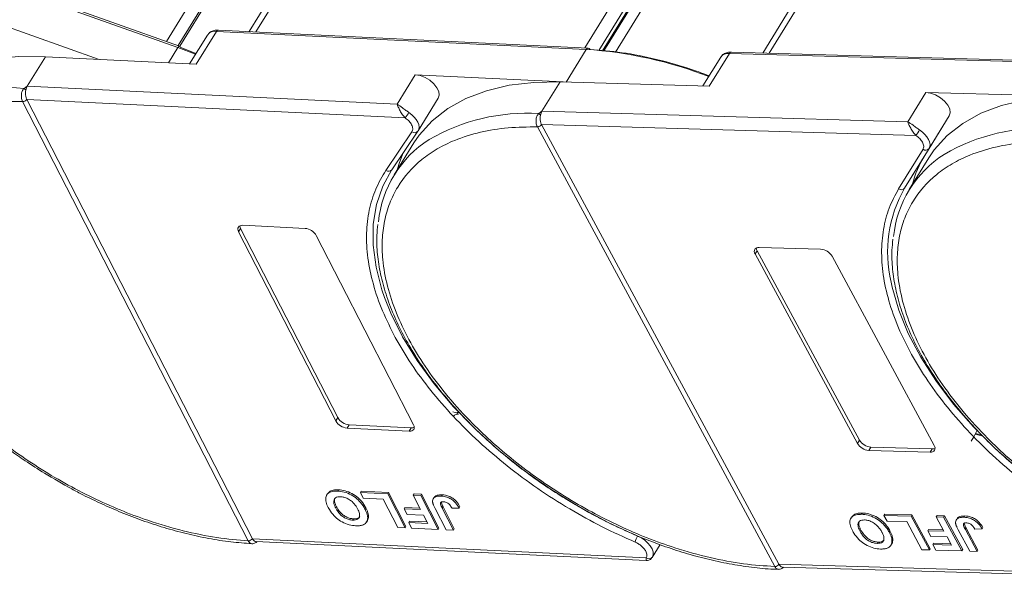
# Model space of a CAD drawing. Header units: millimetres. Extents: x 2854 to 4324, y 357 to 1390.
# Tile 29 of 45: x 3826 to 3900, y 1111 to 1152. Entities that reach past the tile are written whole.
import ezdxf

# ---------------------------------------------------------------- set-up
doc = ezdxf.new("R2010")
doc.units = ezdxf.units.MM

msp = doc.modelspace()

# ---------------------------------------------------------------- linework, layer by layer
at = {"color": 7, "linetype": 'Continuous', "lineweight": 15}
for p, q in [((3843.958, 1151.573), (3873.45, 1199.414)), ((3866.933, 1198.903), (3837.319, 1150.864)), ((3872.734, 1199.078), (3843.464, 1151.597)), ((3838.186, 1150.556), (3867.574, 1198.229)), ((3838.303, 1150.512), (3867.579, 1198.003)), ((3897.895, 1198.223), (3868.403, 1150.381)), ((3869.452, 1150.197), (3898.73, 1197.692)), ((3869.719, 1150.171), (3898.859, 1197.441)), ((3869.827, 1150.16), (3898.869, 1197.271)), ((3910.891, 1197.472), (3881.627, 1150)), ((3882.1, 1149.987), (3911.58, 1197.808)), ((3870.685, 1150.075), (3899.581, 1196.949)), ((3808.075, 1161.094), (3838.171, 1150.414)), ((3838.293, 1150.518), (3808.196, 1161.199)), ((3832.308, 1149.53), (3824.395, 1152.338)), ((3840.357, 1151.34), (3839.039, 1149.201)), ((3839.533, 1149.177), (3841.032, 1151.61)), ((3841.032, 1151.61), (3868.513, 1150.27)), ((3868.659, 1150.369), (3841.178, 1151.708)), ((3838.171, 1150.414), (3837.471, 1149.278)), ((3838.171, 1150.414), (3839.481, 1149.92)), ((3839.507, 1149.961), (3838.326, 1150.432)), ((3868.513, 1150.27), (3867.016, 1147.842)), ((3826.973, 1147.535), (3828.323, 1149.724)), ((3828.323, 1149.724), (3839.533, 1149.177)), ((3878.505, 1149.698), (3877.181, 1147.55)), ((3877.655, 1147.536), (3879.154, 1149.969)), ((3879.154, 1149.969), (3906.341, 1149.187)), ((3906.487, 1149.286), (3879.3, 1150.067)), ((3855.804, 1148.384), (3854.454, 1146.195)), ((3866.788, 1147.849), (3855.804, 1148.384)), ((3826.734, 1147.37), (3826.973, 1147.535)), ((3854.454, 1146.195), (3826.973, 1147.535)), ((3865.215, 1145.666), (3866.565, 1147.855)), ((3866.565, 1147.855), (3877.655, 1147.536)), ((3856.012, 1144.212), (3857.512, 1146.645)), ((3893.752, 1147.074), (3892.402, 1144.884)), ((3904.842, 1146.755), (3893.752, 1147.074)), ((3826.625, 1146.384), (3826.624, 1146.386)), ((3843.396, 1113.723), (3826.625, 1146.384)), ((3826.932, 1146.545), (3855.058, 1145.174)), ((3826.932, 1146.545), (3843.703, 1113.884)), ((3864.977, 1145.499), (3865.215, 1145.666)), ((3892.402, 1144.884), (3865.215, 1145.666)), ((3895.486, 1145.333), (3893.674, 1142.392)), ((3893.987, 1142.9), (3895.486, 1145.333)), ((3864.882, 1144.511), (3864.881, 1144.512)), ((3882.524, 1111.816), (3864.882, 1144.511)), ((3865.187, 1144.676), (3893.012, 1143.876)), ((3865.187, 1144.675), (3882.829, 1111.981)), ((3853.626, 1141.273), (3855.557, 1144.141)), ((3854.066, 1141.321), (3855.997, 1144.188)), ((3855.997, 1144.188), (3856.002, 1144.196)), ((3856.012, 1144.212), (3856.002, 1144.196)), ((3855.696, 1143.31), (3854.241, 1140.95)), ((3891.726, 1139.9), (3893.539, 1142.841)), ((3892.174, 1139.959), (3893.987, 1142.9)), ((3892.174, 1139.959), (3893.674, 1142.392)), ((3893.973, 1142.209), (3892.518, 1139.85)), ((3842.996, 1137.189), (3847.616, 1136.964)), ((3842.827, 1136.958), (3842.677, 1136.714)), ((3849.902, 1122.644), (3842.677, 1136.714)), ((3842.827, 1136.958), (3850.052, 1122.888)), ((3848.452, 1136.433), (3855.676, 1122.363)), ((3881.213, 1135.302), (3881.063, 1135.058)), ((3888.663, 1120.974), (3881.063, 1135.058)), ((3881.213, 1135.302), (3888.812, 1121.217)), ((3881.363, 1135.545), (3885.933, 1135.414)), ((3886.776, 1134.894), (3894.375, 1120.81)), ((3858.948, 1123.225), (3858.6, 1123.31)), ((3858.948, 1123.225), (3858.91, 1123.301)), ((3859.04, 1123.349), (3858.948, 1123.225)), ((3850.052, 1122.888), (3849.902, 1122.644)), ((3850.887, 1122.357), (3850.737, 1122.114)), ((3855.357, 1121.888), (3850.737, 1122.114)), ((3850.887, 1122.357), (3855.507, 1122.132)), ((3855.507, 1122.132), (3855.357, 1121.888)), ((3888.812, 1121.217), (3888.663, 1120.974)), ((3897.918, 1121.544), (3897.415, 1121.656)), ((3897.877, 1121.62), (3897.446, 1121.716)), ((3889.655, 1120.698), (3889.505, 1120.454)), ((3894.076, 1120.323), (3889.505, 1120.454)), ((3889.655, 1120.698), (3894.226, 1120.566)), ((3894.226, 1120.566), (3894.076, 1120.323)), ((3850.103, 1117.522), (3850.043, 1117.424)), ((3851.729, 1117.311), (3851.789, 1117.408)), ((3851.789, 1117.408), (3853.825, 1117.309)), ((3849.285, 1117.23), (3849.225, 1117.133)), ((3851.729, 1117.311), (3851.944, 1116.892)), ((3853.765, 1117.212), (3851.729, 1117.311)), ((3851.944, 1116.892), (3853.425, 1116.82)), ((3853.425, 1116.82), (3854.5, 1114.726)), ((3853.825, 1117.309), (3853.765, 1117.212)), ((3855.055, 1114.699), (3853.765, 1117.212)), ((3853.825, 1117.309), (3855.115, 1114.796)), ((3855.653, 1117.119), (3855.713, 1117.217)), ((3856.208, 1117.092), (3855.653, 1117.119)), ((3855.653, 1117.119), (3856.199, 1116.057)), ((3855.713, 1117.217), (3856.268, 1117.19)), ((3856.268, 1117.19), (3856.208, 1117.092)), ((3857.498, 1114.58), (3856.208, 1117.092)), ((3856.268, 1117.19), (3857.558, 1114.677)), ((3857.197, 1116.947), (3857.137, 1116.85)), ((3857.803, 1117.146), (3857.743, 1117.049)), ((3849.959, 1116.264), (3849.899, 1116.167)), ((3852.07, 1116.084), (3852.13, 1116.181)), ((3854.977, 1116.116), (3855.037, 1116.213)), ((3854.977, 1116.116), (3855.192, 1115.697)), ((3856.199, 1116.057), (3854.977, 1116.116)), ((3855.037, 1116.213), (3856.146, 1116.159)), ((3857.277, 1116.135), (3858.091, 1114.551)), ((3857.811, 1116.15), (3857.871, 1116.247)), ((3858.646, 1114.524), (3857.811, 1116.15)), ((3857.871, 1116.247), (3858.706, 1114.621)), ((3858.526, 1116.163), (3859.065, 1116.168)), ((3859.065, 1116.168), (3859.125, 1116.265)), ((3851.152, 1115.266), (3851.212, 1115.363)), ((3852.184, 1115.126), (3852.244, 1115.224)), ((3852.329, 1115.549), (3852.269, 1115.452)), ((3855.192, 1115.697), (3856.414, 1115.638)), ((3855.322, 1115.094), (3855.382, 1115.192)), ((3855.382, 1115.192), (3856.675, 1115.129)), ((3856.414, 1115.638), (3856.728, 1115.026)), ((3888.242, 1115.501), (3888.182, 1115.404)), ((3889.03, 1115.795), (3888.97, 1115.698)), ((3890.639, 1115.618), (3890.699, 1115.715)), ((3890.639, 1115.618), (3890.866, 1115.199)), ((3892.654, 1115.56), (3890.639, 1115.618)), ((3890.699, 1115.715), (3892.714, 1115.658)), ((3890.866, 1115.199), (3892.331, 1115.157)), ((3892.331, 1115.157), (3893.461, 1113.061)), ((3892.714, 1115.658), (3892.654, 1115.56)), ((3894.011, 1113.045), (3892.654, 1115.56)), ((3892.714, 1115.658), (3894.071, 1113.142)), ((3894.521, 1115.507), (3894.581, 1115.604)), ((3895.071, 1115.491), (3894.521, 1115.507)), ((3894.521, 1115.507), (3895.096, 1114.442)), ((3894.581, 1115.604), (3895.131, 1115.588)), ((3895.131, 1115.588), (3895.071, 1115.491)), ((3896.428, 1112.976), (3895.071, 1115.491)), ((3895.131, 1115.588), (3896.488, 1113.073)), ((3896.062, 1115.373), (3896.002, 1115.275)), ((3896.648, 1115.576), (3896.588, 1115.479)), ((3854.5, 1114.726), (3855.055, 1114.699)), ((3855.055, 1114.699), (3855.115, 1114.796)), ((3855.322, 1115.094), (3855.537, 1114.676)), ((3856.728, 1115.026), (3855.322, 1115.094)), ((3855.537, 1114.676), (3857.498, 1114.58)), ((3857.498, 1114.58), (3857.558, 1114.677)), ((3858.091, 1114.551), (3858.646, 1114.524)), ((3858.706, 1114.621), (3858.646, 1114.524)), ((3888.929, 1114.52), (3888.869, 1114.423)), ((3891.017, 1114.384), (3891.077, 1114.481)), ((3893.887, 1114.477), (3893.947, 1114.574)), ((3893.887, 1114.477), (3894.113, 1114.058)), ((3895.096, 1114.442), (3893.887, 1114.477)), ((3893.947, 1114.574), (3895.041, 1114.543)), ((3896.158, 1114.544), (3897.014, 1112.959)), ((3896.685, 1114.571), (3896.745, 1114.668)), ((3897.563, 1112.943), (3896.685, 1114.571)), ((3896.745, 1114.668), (3897.623, 1113.04)), ((3897.391, 1114.599), (3897.923, 1114.615)), ((3897.923, 1114.615), (3897.983, 1114.712)), ((3843.396, 1113.722), (3843.396, 1113.723)), ((3843.703, 1113.884), (3843.703, 1113.883)), ((3872.975, 1112.456), (3843.703, 1113.883)), ((3891.294, 1113.846), (3891.234, 1113.748)), ((3894.113, 1114.058), (3895.322, 1114.023)), ((3895.322, 1114.023), (3895.652, 1113.411)), ((3843.969, 1113.67), (3872.971, 1112.256)), ((3873.412, 1112.497), (3873.995, 1113.443)), ((3890.137, 1113.537), (3890.197, 1113.635)), ((3891.155, 1113.408), (3891.215, 1113.505)), ((3893.461, 1113.061), (3894.011, 1113.045)), ((3894.011, 1113.045), (3894.071, 1113.142)), ((3894.261, 1113.451), (3894.321, 1113.548)), ((3894.261, 1113.451), (3894.487, 1113.031)), ((3895.652, 1113.411), (3894.261, 1113.451)), ((3894.321, 1113.548), (3895.598, 1113.511)), ((3894.487, 1113.031), (3896.428, 1112.976)), ((3896.428, 1112.976), (3896.488, 1113.073)), ((3897.014, 1112.959), (3897.563, 1112.943)), ((3897.623, 1113.04), (3897.563, 1112.943)), ((3882.525, 1111.815), (3882.524, 1111.816)), ((3882.829, 1111.981), (3882.829, 1111.98)), ((3911.788, 1111.147), (3882.829, 1111.98)), ((3883.109, 1111.767), (3911.797, 1110.942))]:
    msp.add_line(p, q, dxfattribs=at)
at = {"color": 7, "linetype": 'Continuous', "lineweight": 15, "flags": 128}
for points in [[(3838.171, 1150.414), (3838.201, 1150.457), (3838.229, 1150.489), (3838.255, 1150.511), (3838.279, 1150.52), (3838.293, 1150.518)], [(3838.293, 1150.518), (3838.298, 1150.516), (3838.313, 1150.499), (3838.322, 1150.471), (3838.326, 1150.432)], [(3824.933, 1149.613), (3826.348, 1149.73), (3828.323, 1149.724)], [(3857.512, 1146.645), (3857.582, 1146.856), (3857.553, 1147.128), (3857.419, 1147.422), (3857.19, 1147.712), (3856.885, 1147.973), (3856.533, 1148.184), (3856.161, 1148.325), (3855.804, 1148.384)], [(3855.696, 1143.31), (3856.094, 1143.895), (3857.052, 1144.96), (3858.214, 1145.873), (3859.567, 1146.622), (3861.096, 1147.2), (3862.784, 1147.601), (3864.614, 1147.82), (3866.565, 1147.855)], [(3895.486, 1145.333), (3895.558, 1145.564), (3895.521, 1145.839), (3895.379, 1146.134), (3895.143, 1146.422), (3894.834, 1146.68), (3894.478, 1146.886), (3894.107, 1147.021), (3893.752, 1147.074)], [(3893.973, 1142.209), (3894.371, 1142.795), (3895.329, 1143.86), (3896.491, 1144.772), (3897.843, 1145.522), (3899.373, 1146.1), (3901.061, 1146.501), (3902.891, 1146.72), (3904.842, 1146.755)], [(3855.337, 1145.575), (3855.545, 1145.415), (3855.728, 1145.239), (3855.877, 1145.053), (3855.989, 1144.862), (3856.059, 1144.675), (3856.085, 1144.497), (3856.066, 1144.336), (3856.012, 1144.212)], [(3893.285, 1144.281), (3893.496, 1144.124), (3893.681, 1143.95), (3893.835, 1143.764), (3893.952, 1143.574), (3894.028, 1143.386), (3894.059, 1143.207), (3894.045, 1143.043), (3893.987, 1142.9)], [(3854.913, 1142.579), (3854.633, 1141.869), (3854.464, 1141.311)], [(3853.525, 1131.809), (3853.331, 1132.379), (3852.891, 1134.072), (3852.676, 1135.706), (3852.688, 1137.265), (3852.926, 1138.732), (3853.389, 1140.091), (3854.071, 1141.329)], [(3842.677, 1136.714), (3842.638, 1136.812), (3842.622, 1136.905), (3842.631, 1136.989), (3842.664, 1137.061), (3842.719, 1137.12), (3842.795, 1137.161), (3842.889, 1137.185), (3842.996, 1137.189)], [(3911.106, 1112.776), (3908.91, 1113.754), (3906.751, 1114.877), (3904.652, 1116.132), (3902.636, 1117.508), (3900.723, 1118.988), (3898.933, 1120.558), (3897.286, 1122.202), (3895.8, 1123.9), (3894.489, 1125.637), (3893.367, 1127.393), (3892.447, 1129.15), (3891.738, 1130.889), (3891.248, 1132.592), (3891.168, 1132.973)], [(3872.329, 1114.085), (3870.139, 1115.097), (3867.992, 1116.251), (3865.91, 1117.535), (3863.915, 1118.935), (3862.028, 1120.437), (3860.27, 1122.026), (3858.658, 1123.683), (3857.21, 1125.392), (3855.94, 1127.135), (3854.864, 1128.892), (3853.991, 1130.647), (3853.525, 1131.809)], [(3855.676, 1122.363), (3855.716, 1122.265), (3855.731, 1122.173), (3855.722, 1122.088), (3855.69, 1122.016), (3855.634, 1121.957), (3855.558, 1121.916), (3855.465, 1121.893), (3855.357, 1121.888)], [(3897.564, 1121.961), (3897.317, 1121.472), (3897.119, 1121.131)], [(3872.329, 1114.085), (3872.607, 1113.945), (3872.865, 1113.768), (3873.091, 1113.565), (3873.274, 1113.346), (3873.404, 1113.12), (3873.474, 1112.9), (3873.482, 1112.697), (3873.426, 1112.521)]]:
    msp.add_lwpolyline(points, dxfattribs=at)
at = {"color": 7, "linetype": 'Continuous', "lineweight": 15}
for centre, radius, start, end in [((3840.919, 1150.915), 0.704, 80.70385, 142.90819), ((3841.184, 1151.543), 0.165, 91.80801, 156.09419), ((3868.664, 1150.203), 0.165, 91.80801, 156.09419), ((3866.5, 1119.681), 30.655, 68.74467, 86.23536), ((3868.634, 1150.201), 0.17, 21.30884, 81.37555), ((3879.058, 1149.288), 0.688, 81.96358, 143.42725), ((3879.312, 1149.892), 0.176, 94.04353, 153.96822), ((3825.416, 1133.123), 14.308, 84.71653, 120.7835), ((3826.331, 1146.835), 0.67, 37.58398, 53.08544), ((3826.627, 1146.756), 0.37, 269.575, 325.4013), ((3826.628, 1146.753), 0.369, 269.59703, 325.57021), ((3851.675, 1147.832), 4.302, 321.85544, 328.35831), ((3864.115, 1131.034), 14.491, 86.59204, 120.13559), ((3864.582, 1144.962), 0.667, 38.2755, 53.68319), ((3864.875, 1144.89), 0.378, 270.93814, 325.57), ((3864.876, 1144.887), 0.377, 270.96032, 325.74097), ((3902.392, 1129.934), 14.491, 86.59204, 120.13559), ((3855.752, 1144.394), 0.32, 232.34236, 320.03913), ((3888.094, 1147.48), 6.098, 323.77082, 328.35685), ((3861.238, 1136.637), 8.207, 122.40058, 174.33401), ((3899.515, 1135.536), 8.207, 122.40058, 174.33401), ((3900.654, 1138.114), 8.187, 148.49752, 165.16287), ((3893.732, 1143.099), 0.323, 233.16695, 321.99372), ((3853.821, 1141.527), 0.32, 232.34236, 320.03913), ((3900.496, 1135.194), 9.59, 150.2055, 193.3954), ((3891.92, 1140.158), 0.323, 233.16695, 321.99372), ((3843.206, 1137.17), 0.435, 182.41352, 209.21752), ((3847.522, 1135.892), 1.075, 30.17434, 84.9837), ((3881.305, 1135.245), 0.306, 79.14736, 217.56468), ((3881.597, 1135.528), 0.446, 182.64256, 210.45521), ((3885.853, 1134.341), 1.076, 30.95613, 85.74517), ((3850.831, 1123.185), 1.075, 210.17434, 264.9837), ((3850.981, 1123.428), 1.075, 210.17434, 264.9837), ((3855.547, 1122.588), 0.458, 265.04497, 293.81188), ((3889.735, 1121.77), 1.076, 210.95613, 265.74517), ((3889.585, 1121.527), 1.076, 210.95613, 265.74517), ((3894.133, 1120.623), 0.306, 259.14736, 37.56468), ((3894.255, 1121.011), 0.446, 266.24921, 294.05501), ((3843.398, 1114.092), 0.369, 269.59703, 325.57021), ((3843.399, 1114.09), 0.368, 269.61686, 325.73849), ((3873.488, 1113.374), 1.36, 148.44742, 169.18055), ((3873.167, 1112.725), 0.33, 234.51592, 321.94657), ((3882.517, 1112.193), 0.377, 270.96032, 325.74097), ((3882.518, 1112.19), 0.376, 270.98033, 325.91135)]:
    msp.add_arc(centre, radius, start, end, dxfattribs=at)
for points, knots in [([(3841.181, 1151.701), (3841.145, 1151.704), (3841.006, 1151.719), (3840.777, 1151.671), (3840.518, 1151.554), (3840.414, 1151.404), (3840.368, 1151.337)], [0, 0, 0, 0, 0.10563, 0.412439, 0.737037, 1, 1, 1, 1]), ([(3877.643, 1148.298), (3877.23, 1148.456), (3875.918, 1148.955), (3873.74, 1149.557), (3871.177, 1150.077), (3869.579, 1150.201), (3868.792, 1150.262)], [0, 0, 0, 0, 0.136045, 0.432297, 0.720483, 1, 1, 1, 1]), ([(3879.302, 1150.061), (3879.275, 1150.064), (3879.145, 1150.077), (3878.926, 1150.028), (3878.665, 1149.911), (3878.56, 1149.759), (3878.513, 1149.69)], [0, 0, 0, 0, 0.07976, 0.393066, 0.724539, 1, 1, 1, 1]), ([(3826.624, 1146.386), (3826.603, 1146.435), (3826.564, 1146.524), (3826.532, 1146.697), (3826.527, 1146.866), (3826.55, 1147.029), (3826.592, 1147.164), (3826.652, 1147.281), (3826.708, 1147.342), (3826.734, 1147.37)], [0, 0, 0, 0, 0.171846, 0.312445, 0.499101, 0.629839, 0.757504, 0.889024, 1, 1, 1, 1]), ([(3826.862, 1147.243), (3826.85, 1147.166), (3826.827, 1147.011), (3826.848, 1146.776), (3826.893, 1146.625), (3826.926, 1146.556), (3826.932, 1146.545)], [0, 0, 0, 0, 0.313343, 0.6267, 0.940056, 1, 1, 1, 1]), ([(3843.396, 1113.723), (3842.622, 1113.791), (3841.051, 1113.927), (3838.537, 1114.448), (3836.122, 1115.157), (3833.865, 1116.004), (3831.801, 1116.927), (3829.756, 1117.992), (3827.091, 1119.587), (3824.587, 1121.407), (3822.334, 1123.379), (3820.646, 1125.054), (3819.025, 1126.924), (3817.565, 1128.954), (3816.399, 1130.961), (3815.511, 1132.954), (3814.908, 1134.942), (3814.643, 1136.747), (3814.652, 1138.339), (3814.87, 1139.722), (3815.298, 1141.015), (3816.152, 1142.595), (3817.406, 1143.918), (3819.008, 1144.939), (3820.488, 1145.605), (3822.281, 1146.108), (3824.375, 1146.404), (3825.882, 1146.391), (3826.625, 1146.384)], [0, 0, 0, 0, 0.038862, 0.078912, 0.120068, 0.152227, 0.184382, 0.217215, 0.250043, 0.315618, 0.347778, 0.379932, 0.421093, 0.461142, 0.5, 0.538863, 0.578912, 0.620068, 0.652227, 0.684382, 0.717215, 0.750043, 0.815618, 0.847778, 0.879932, 0.921093, 0.96114, 1, 1, 1, 1]), ([(3826.932, 1146.545), (3826.932, 1146.545), (3826.932, 1146.545), (3826.932, 1146.545), (3826.932, 1146.545), (3826.932, 1146.545)], [0, 0, 0, 0, 0.3846646, 0.6923323, 1, 1, 1, 1]), ([(3854.454, 1146.195), (3854.583, 1146.115), (3854.783, 1145.992), (3855.093, 1145.75), (3855.261, 1145.629), (3855.337, 1145.575)], [0, 0, 0, 0, 0.498413, 0.772928, 1, 1, 1, 1]), ([(3855.058, 1145.174), (3854.989, 1145.253), (3854.842, 1145.419), (3854.672, 1145.712), (3854.538, 1145.988), (3854.482, 1146.126), (3854.454, 1146.195)], [0, 0, 0, 0, 0.2343588, 0.4982155, 0.7484812, 1, 1, 1, 1]), ([(3864.881, 1144.512), (3864.859, 1144.561), (3864.818, 1144.651), (3864.783, 1144.824), (3864.775, 1144.993), (3864.796, 1145.156), (3864.837, 1145.291), (3864.895, 1145.409), (3864.951, 1145.471), (3864.977, 1145.499)], [0, 0, 0, 0, 0.171846, 0.312445, 0.499101, 0.629839, 0.757504, 0.889024, 1, 1, 1, 1]), ([(3865.105, 1145.375), (3865.094, 1145.297), (3865.072, 1145.143), (3865.098, 1144.907), (3865.146, 1144.756), (3865.181, 1144.687), (3865.187, 1144.676)], [0, 0, 0, 0, 0.313343, 0.6267, 0.940056, 1, 1, 1, 1]), ([(3882.524, 1111.816), (3881.757, 1111.868), (3880.201, 1111.973), (3877.701, 1112.448), (3875.293, 1113.115), (3873.035, 1113.925), (3870.966, 1114.816), (3868.911, 1115.85), (3866.226, 1117.409), (3863.693, 1119.197), (3861.403, 1121.145), (3859.681, 1122.805), (3858.018, 1124.664), (3856.508, 1126.687), (3855.29, 1128.693), (3854.348, 1130.691), (3853.687, 1132.69), (3853.365, 1134.51), (3853.322, 1136.121), (3853.492, 1137.525), (3853.872, 1138.842), (3854.663, 1140.459), (3855.858, 1141.823), (3857.407, 1142.89), (3858.847, 1143.594), (3860.601, 1144.141), (3862.659, 1144.484), (3864.149, 1144.502), (3864.882, 1144.511)], [0, 0, 0, 0, 0.038862, 0.078912, 0.1200677, 0.1522272, 0.1843815, 0.2172151, 0.2500433, 0.3156185, 0.347778, 0.3799323, 0.4210926, 0.4611415, 0.5, 0.5388632, 0.578912, 0.6200677, 0.6522272, 0.6843815, 0.7172151, 0.7500433, 0.8156185, 0.847778, 0.8799323, 0.9210926, 0.9611404, 1, 1, 1, 1]), ([(3865.187, 1144.676), (3865.187, 1144.676), (3865.187, 1144.676), (3865.187, 1144.676), (3865.187, 1144.676), (3865.187, 1144.675)], [0, 0, 0, 0, 0.384665, 0.692332, 1, 1, 1, 1]), ([(3892.402, 1144.884), (3892.53, 1144.808), (3892.727, 1144.689), (3893.039, 1144.453), (3893.208, 1144.335), (3893.285, 1144.281)], [0, 0, 0, 0, 0.4984129, 0.772928, 1, 1, 1, 1]), ([(3893.012, 1143.876), (3892.942, 1143.954), (3892.792, 1144.118), (3892.62, 1144.408), (3892.484, 1144.681), (3892.43, 1144.816), (3892.402, 1144.884)], [0, 0, 0, 0, 0.2343588, 0.4982155, 0.7484812, 1, 1, 1, 1]), ([(3920.801, 1110.716), (3920.034, 1110.768), (3918.478, 1110.873), (3915.978, 1111.348), (3913.569, 1112.014), (3911.312, 1112.825), (3909.242, 1113.716), (3907.188, 1114.75), (3904.503, 1116.308), (3901.97, 1118.097), (3899.68, 1120.045), (3897.957, 1121.705), (3896.295, 1123.563), (3894.785, 1125.586), (3893.567, 1127.593), (3892.625, 1129.591), (3891.964, 1131.59), (3891.642, 1133.409), (3891.599, 1135.021), (3891.769, 1136.424), (3892.149, 1137.742), (3892.939, 1139.358), (3894.135, 1140.723), (3895.684, 1141.789), (3897.123, 1142.494), (3898.878, 1143.04), (3900.936, 1143.384), (3902.425, 1143.402), (3903.159, 1143.411)], [0, 0, 0, 0, 0.038862, 0.078912, 0.120068, 0.152227, 0.184382, 0.217215, 0.250043, 0.315618, 0.347778, 0.379932, 0.421093, 0.461142, 0.5, 0.538863, 0.578912, 0.620068, 0.652227, 0.684382, 0.717215, 0.750043, 0.815618, 0.847778, 0.879932, 0.921093, 0.96114, 1, 1, 1, 1]), ([(3854.322, 1128.85), (3853.989, 1129.509), (3853.315, 1130.844), (3852.643, 1132.823), (3852.24, 1134.762), (3852.14, 1136.612), (3852.344, 1138.327), (3852.813, 1139.905), (3853.355, 1140.817), (3853.626, 1141.273)], [0, 0, 0, 0, 0.140659, 0.284672, 0.42968, 0.574689, 0.718702, 0.859346, 1, 1, 1, 1]), ([(3892.824, 1127.344), (3892.473, 1128.005), (3891.763, 1129.341), (3891.034, 1131.33), (3890.572, 1133.282), (3890.413, 1135.152), (3890.557, 1136.892), (3890.968, 1138.498), (3891.474, 1139.432), (3891.726, 1139.9)], [0, 0, 0, 0, 0.140659, 0.284672, 0.42968, 0.574689, 0.718702, 0.859346, 1, 1, 1, 1]), ([(3814.341, 1139.18), (3814.308, 1138.897), (3814.222, 1138.165), (3814.287, 1136.914), (3814.51, 1135.45), (3814.913, 1133.95), (3815.483, 1132.429), (3816.214, 1130.9), (3817.096, 1129.375), (3818.121, 1127.868), (3819.275, 1126.394), (3820.54, 1124.969), (3821.884, 1123.618), (3823.262, 1122.375), (3824.53, 1121.338), (3825.705, 1120.453), (3826.895, 1119.613), (3827.769, 1119.059), (3828.252, 1118.753)], [0, 0, 0, 0, 0.04376, 0.113456, 0.183214, 0.252946, 0.322579, 0.392054, 0.461296, 0.53023, 0.598716, 0.666486, 0.732956, 0.796611, 0.855554, 0.897639, 0.943401, 1, 1, 1, 1]), ([(3853.027, 1137.249), (3852.996, 1136.981), (3852.912, 1136.263), (3852.978, 1135.028), (3853.2, 1133.564), (3853.604, 1132.064), (3854.173, 1130.543), (3854.904, 1129.014), (3855.787, 1127.489), (3856.812, 1125.982), (3857.966, 1124.508), (3859.23, 1123.083), (3860.575, 1121.732), (3861.953, 1120.489), (3863.221, 1119.452), (3864.396, 1118.566), (3865.585, 1117.727), (3866.459, 1117.173), (3866.943, 1116.867)], [0, 0, 0, 0, 0.04157, 0.111425, 0.181343, 0.251234, 0.321027, 0.390661, 0.460062, 0.529153, 0.597797, 0.665722, 0.732344, 0.796145, 0.855223, 0.897404, 0.943271, 1, 1, 1, 1]), ([(3891.304, 1136.149), (3891.273, 1135.881), (3891.189, 1135.163), (3891.254, 1133.927), (3891.477, 1132.464), (3891.881, 1130.963), (3892.45, 1129.443), (3893.181, 1127.914), (3894.064, 1126.389), (3895.089, 1124.882), (3896.243, 1123.407), (3897.507, 1121.982), (3898.852, 1120.632), (3900.229, 1119.389), (3901.498, 1118.352), (3902.673, 1117.466), (3903.862, 1116.626), (3904.736, 1116.073), (3905.219, 1115.767)], [0, 0, 0, 0, 0.04157, 0.111425, 0.181343, 0.251234, 0.321027, 0.390661, 0.460062, 0.529153, 0.597797, 0.665722, 0.732344, 0.796145, 0.855223, 0.897404, 0.943271, 1, 1, 1, 1]), ([(3872.152, 1113.629), (3871.327, 1113.999), (3869.678, 1114.739), (3867.248, 1116.088), (3864.881, 1117.6), (3862.616, 1119.28), (3860.508, 1121.083), (3858.604, 1122.967), (3856.928, 1124.902), (3855.471, 1126.867), (3854.705, 1128.189), (3854.322, 1128.85)], [0, 0, 0, 0, 0.109769, 0.219545, 0.331943, 0.445117, 0.558292, 0.67069, 0.780455, 0.890235, 1, 1, 1, 1]), ([(3904.726, 1115.536), (3904.365, 1115.756), (3903.195, 1116.469), (3901.335, 1117.841), (3899.189, 1119.614), (3897.248, 1121.482), (3895.528, 1123.405), (3894.024, 1125.363), (3893.224, 1126.684), (3892.824, 1127.344)], [0, 0, 0, 0, 0.070334, 0.227828, 0.385321, 0.541734, 0.694482, 0.847251, 1, 1, 1, 1]), ([(3858.628, 1122.985), (3858.659, 1123.015), (3858.718, 1123.072), (3858.833, 1123.128), (3858.938, 1123.154), (3858.997, 1123.154), (3859.025, 1123.154)], [0, 0, 0, 0, 0.292006, 0.558989, 0.786862, 1, 1, 1, 1]), ([(3828.252, 1118.753), (3828.924, 1118.353), (3829.867, 1117.793), (3831.294, 1117.049), (3832.519, 1116.456), (3833.99, 1115.818), (3835.537, 1115.226), (3837.151, 1114.695), (3838.801, 1114.243), (3840.462, 1113.888), (3842.094, 1113.63), (3843.145, 1113.552), (3843.661, 1113.513)], [0, 0, 0, 0, 0.134577, 0.188711, 0.278387, 0.371043, 0.469975, 0.572686, 0.678176, 0.785662, 0.89461, 1, 1, 1, 1]), ([(3849.337, 1116.206), (3849.305, 1116.273), (3849.207, 1116.475), (3849.124, 1116.792), (3849.179, 1117.114), (3849.39, 1117.332), (3849.701, 1117.428), (3849.94, 1117.425), (3850.043, 1117.424)], [0, 0, 0, 0, 0.101888, 0.307343, 0.492963, 0.678647, 0.860791, 1, 1, 1, 1]), ([(3849.293, 1117.225), (3849.345, 1117.293), (3849.456, 1117.44), (3849.763, 1117.524), (3850, 1117.522), (3850.103, 1117.522)], [0, 0, 0, 0, 0.334122, 0.711545, 1, 1, 1, 1]), ([(3850.043, 1117.424), (3850.121, 1117.418), (3850.358, 1117.4), (3850.788, 1117.286), (3851.273, 1117.023), (3851.702, 1116.654), (3851.939, 1116.33), (3852.047, 1116.128), (3852.07, 1116.084)], [0, 0, 0, 0, 0.102171, 0.30922, 0.51365, 0.692275, 0.932413, 1, 1, 1, 1]), ([(3850.103, 1117.522), (3850.181, 1117.516), (3850.418, 1117.498), (3850.848, 1117.383), (3851.333, 1117.12), (3851.762, 1116.751), (3851.999, 1116.428), (3852.107, 1116.226), (3852.13, 1116.181)], [0, 0, 0, 0, 0.102171, 0.30922, 0.51365, 0.692275, 0.932413, 1, 1, 1, 1]), ([(3850.259, 1117.006), (3850.184, 1117.005), (3850.032, 1117.004), (3849.86, 1116.923), (3849.755, 1116.784), (3849.737, 1116.552), (3849.815, 1116.334), (3849.887, 1116.19), (3849.899, 1116.167)], [0, 0, 0, 0, 0.159091, 0.319451, 0.485991, 0.660682, 0.944289, 1, 1, 1, 1]), ([(3849.959, 1116.264), (3849.927, 1116.331), (3849.838, 1116.518), (3849.776, 1116.765), (3849.847, 1116.888), (3849.868, 1116.926)], [0, 0, 0, 0, 0.2764905, 0.7797278, 1, 1, 1, 1]), ([(3851.524, 1116.094), (3851.487, 1116.162), (3851.385, 1116.348), (3851.167, 1116.612), (3850.858, 1116.832), (3850.574, 1116.959), (3850.374, 1116.998), (3850.274, 1117.004), (3850.259, 1117.006)], [0, 0, 0, 0, 0.159163, 0.441094, 0.61902, 0.796885, 0.968573, 1, 1, 1, 1]), ([(3857.095, 1116.61), (3857.094, 1116.67), (3857.093, 1116.793), (3857.19, 1116.936), (3857.394, 1117.048), (3857.612, 1117.049), (3857.743, 1117.049)], [0, 0, 0, 0, 0.20646, 0.413515, 0.645211, 1, 1, 1, 1]), ([(3857.277, 1116.135), (3857.261, 1116.168), (3857.227, 1116.235), (3857.186, 1116.325), (3857.153, 1116.405), (3857.129, 1116.474), (3857.106, 1116.543), (3857.099, 1116.587), (3857.095, 1116.61)], [0, 0, 0, 0, 0.20827, 0.416707, 0.561481, 0.706573, 0.852825, 1, 1, 1, 1]), ([(3857.206, 1116.942), (3857.221, 1116.969), (3857.265, 1117.051), (3857.458, 1117.143), (3857.673, 1117.145), (3857.803, 1117.146)], [0, 0, 0, 0, 0.16733, 0.496283, 1, 1, 1, 1]), ([(3857.922, 1116.632), (3857.873, 1116.632), (3857.794, 1116.632), (3857.714, 1116.596), (3857.676, 1116.54), (3857.692, 1116.389), (3857.759, 1116.254), (3857.811, 1116.15)], [0, 0, 0, 0, 0.189329, 0.302222, 0.415612, 0.548732, 1, 1, 1, 1]), ([(3857.754, 1116.651), (3857.75, 1116.646), (3857.733, 1116.622), (3857.759, 1116.482), (3857.822, 1116.35), (3857.871, 1116.247)], [0, 0, 0, 0, 0.046857, 0.263977, 1, 1, 1, 1]), ([(3857.743, 1117.049), (3857.822, 1117.042), (3858.001, 1117.027), (3858.303, 1116.934), (3858.594, 1116.76), (3858.872, 1116.498), (3858.989, 1116.298), (3859.065, 1116.168)], [0, 0, 0, 0, 0.1552919, 0.3531453, 0.543243, 0.704067, 1, 1, 1, 1]), ([(3857.803, 1117.146), (3857.882, 1117.14), (3858.061, 1117.125), (3858.363, 1117.031), (3858.654, 1116.857), (3858.932, 1116.595), (3859.049, 1116.395), (3859.125, 1116.265)], [0, 0, 0, 0, 0.155292, 0.353145, 0.543243, 0.704067, 1, 1, 1, 1]), ([(3858.291, 1116.479), (3858.253, 1116.508), (3858.182, 1116.562), (3858.061, 1116.612), (3857.977, 1116.628), (3857.932, 1116.631), (3857.922, 1116.632)], [0, 0, 0, 0, 0.330398, 0.624767, 0.917361, 1, 1, 1, 1]), ([(3866.943, 1116.867), (3867.615, 1116.467), (3868.557, 1115.907), (3869.985, 1115.163), (3871.21, 1114.57), (3872.681, 1113.932), (3874.228, 1113.34), (3875.842, 1112.808), (3877.491, 1112.358), (3879.154, 1111.999), (3880.803, 1111.752), (3882.024, 1111.623), (3882.673, 1111.615), (3882.798, 1111.614)], [0, 0, 0, 0, 0.130517, 0.183018, 0.269988, 0.35985, 0.455796, 0.555409, 0.657717, 0.76196, 0.867621, 0.974343, 1, 1, 1, 1]), ([(3851.374, 1114.847), (3851.296, 1114.853), (3851.059, 1114.871), (3850.631, 1114.987), (3850.148, 1115.25), (3849.719, 1115.617), (3849.475, 1115.948), (3849.364, 1116.156), (3849.337, 1116.206)], [0, 0, 0, 0, 0.101398, 0.306996, 0.506144, 0.685262, 0.924557, 1, 1, 1, 1]), ([(3849.899, 1116.167), (3849.935, 1116.1), (3850.028, 1115.931), (3850.216, 1115.69), (3850.482, 1115.477), (3850.751, 1115.34), (3850.98, 1115.28), (3851.107, 1115.27), (3851.152, 1115.266)], [0, 0, 0, 0, 0.1596974, 0.4008997, 0.5705241, 0.7401942, 0.9084077, 1, 1, 1, 1]), ([(3851.212, 1115.363), (3851.132, 1115.371), (3850.972, 1115.387), (3850.707, 1115.483), (3850.453, 1115.637), (3850.196, 1115.875), (3850.05, 1116.093), (3849.973, 1116.236), (3849.959, 1116.264)], [0, 0, 0, 0, 0.160292, 0.321922, 0.490761, 0.657569, 0.933883, 1, 1, 1, 1]), ([(3851.152, 1115.266), (3851.228, 1115.266), (3851.38, 1115.267), (3851.555, 1115.342), (3851.663, 1115.477), (3851.685, 1115.703), (3851.61, 1115.921), (3851.538, 1116.066), (3851.524, 1116.094)], [0, 0, 0, 0, 0.159186, 0.319845, 0.483838, 0.656366, 0.932671, 1, 1, 1, 1]), ([(3852.07, 1116.084), (3852.087, 1116.051), (3852.121, 1115.983), (3852.166, 1115.88), (3852.207, 1115.773), (3852.24, 1115.664), (3852.264, 1115.556), (3852.267, 1115.486), (3852.269, 1115.452)], [0, 0, 0, 0, 0.15395, 0.308181, 0.478699, 0.649961, 0.824203, 1, 1, 1, 1]), ([(3852.13, 1116.181), (3852.147, 1116.148), (3852.181, 1116.081), (3852.226, 1115.977), (3852.267, 1115.871), (3852.3, 1115.761), (3852.324, 1115.653), (3852.327, 1115.584), (3852.329, 1115.549)], [0, 0, 0, 0, 0.15395, 0.308181, 0.478699, 0.649961, 0.824203, 1, 1, 1, 1]), ([(3858.526, 1116.163), (3858.517, 1116.18), (3858.498, 1116.213), (3858.466, 1116.265), (3858.431, 1116.318), (3858.391, 1116.372), (3858.346, 1116.427), (3858.309, 1116.462), (3858.291, 1116.479)], [0, 0, 0, 0, 0.155996, 0.312125, 0.480895, 0.650212, 0.823248, 1, 1, 1, 1]), ([(3851.682, 1115.535), (3851.681, 1115.533), (3851.664, 1115.473), (3851.547, 1115.404), (3851.376, 1115.36), (3851.254, 1115.363), (3851.212, 1115.363)], [0, 0, 0, 0, 0.017002, 0.414, 0.799655, 1, 1, 1, 1]), ([(3852.269, 1115.452), (3852.266, 1115.393), (3852.258, 1115.276), (3852.176, 1115.089), (3852.056, 1114.97), (3851.945, 1114.922), (3851.932, 1114.916)], [0, 0, 0, 0, 0.2508959, 0.5021661, 0.9405117, 1, 1, 1, 1]), ([(3852.329, 1115.549), (3852.324, 1115.492), (3852.313, 1115.377), (3852.286, 1115.263), (3852.244, 1115.225), (3852.243, 1115.224)], [0, 0, 0, 0, 0.493981, 0.9887, 1, 1, 1, 1]), ([(3888.313, 1114.45), (3888.279, 1114.517), (3888.176, 1114.72), (3888.083, 1115.039), (3888.127, 1115.366), (3888.328, 1115.591), (3888.632, 1115.694), (3888.868, 1115.697), (3888.97, 1115.698)], [0, 0, 0, 0, 0.101888, 0.307343, 0.492963, 0.678647, 0.860791, 1, 1, 1, 1]), ([(3888.253, 1115.493), (3888.299, 1115.558), (3888.401, 1115.702), (3888.694, 1115.79), (3888.929, 1115.794), (3889.03, 1115.795)], [0, 0, 0, 0, 0.3159769, 0.7036842, 1, 1, 1, 1]), ([(3889.197, 1115.279), (3889.123, 1115.276), (3888.973, 1115.272), (3888.806, 1115.187), (3888.707, 1115.044), (3888.697, 1114.809), (3888.781, 1114.59), (3888.857, 1114.446), (3888.869, 1114.423)], [0, 0, 0, 0, 0.159091, 0.319451, 0.485991, 0.660682, 0.944289, 1, 1, 1, 1]), ([(3888.929, 1114.52), (3888.896, 1114.587), (3888.802, 1114.775), (3888.732, 1115.027), (3888.8, 1115.157), (3888.823, 1115.198)], [0, 0, 0, 0, 0.271027, 0.764321, 1, 1, 1, 1]), ([(3888.97, 1115.698), (3889.048, 1115.693), (3889.282, 1115.68), (3889.711, 1115.573), (3890.199, 1115.317), (3890.634, 1114.953), (3890.879, 1114.631), (3890.992, 1114.428), (3891.017, 1114.384)], [0, 0, 0, 0, 0.102171, 0.30922, 0.51365, 0.692275, 0.932413, 1, 1, 1, 1]), ([(3889.03, 1115.795), (3889.107, 1115.791), (3889.342, 1115.777), (3889.771, 1115.671), (3890.259, 1115.414), (3890.694, 1115.05), (3890.939, 1114.728), (3891.052, 1114.526), (3891.077, 1114.481)], [0, 0, 0, 0, 0.102171, 0.30922, 0.51365, 0.692275, 0.932413, 1, 1, 1, 1]), ([(3890.477, 1114.383), (3890.438, 1114.45), (3890.331, 1114.636), (3890.107, 1114.899), (3889.794, 1115.115), (3889.51, 1115.238), (3889.311, 1115.273), (3889.213, 1115.278), (3889.197, 1115.279)], [0, 0, 0, 0, 0.159163, 0.441094, 0.61902, 0.796885, 0.968573, 1, 1, 1, 1]), ([(3895.963, 1115.021), (3895.96, 1115.082), (3895.954, 1115.206), (3896.045, 1115.353), (3896.243, 1115.471), (3896.458, 1115.476), (3896.588, 1115.479)], [0, 0, 0, 0, 0.20646, 0.413515, 0.645211, 1, 1, 1, 1]), ([(3896.072, 1115.367), (3896.084, 1115.392), (3896.123, 1115.471), (3896.308, 1115.565), (3896.52, 1115.572), (3896.648, 1115.576)], [0, 0, 0, 0, 0.148382, 0.484821, 1, 1, 1, 1]), ([(3896.588, 1115.479), (3896.666, 1115.474), (3896.843, 1115.462), (3897.145, 1115.374), (3897.438, 1115.204), (3897.721, 1114.945), (3897.844, 1114.745), (3897.923, 1114.615)], [0, 0, 0, 0, 0.155292, 0.353145, 0.543243, 0.704067, 1, 1, 1, 1]), ([(3896.648, 1115.576), (3896.726, 1115.571), (3896.903, 1115.56), (3897.205, 1115.471), (3897.498, 1115.301), (3897.781, 1115.042), (3897.904, 1114.842), (3897.983, 1114.712)], [0, 0, 0, 0, 0.155292, 0.353145, 0.543243, 0.704067, 1, 1, 1, 1]), ([(3851.932, 1114.916), (3851.903, 1114.905), (3851.844, 1114.884), (3851.75, 1114.865), (3851.658, 1114.852), (3851.567, 1114.845), (3851.472, 1114.843), (3851.407, 1114.846), (3851.374, 1114.847)], [0, 0, 0, 0, 0.185429, 0.37219, 0.527708, 0.683877, 0.841678, 1, 1, 1, 1]), ([(3890.37, 1113.118), (3890.293, 1113.122), (3890.058, 1113.136), (3889.631, 1113.245), (3889.146, 1113.5), (3888.71, 1113.863), (3888.458, 1114.192), (3888.341, 1114.4), (3888.313, 1114.45)], [0, 0, 0, 0, 0.101398, 0.306996, 0.506144, 0.685262, 0.924557, 1, 1, 1, 1]), ([(3888.869, 1114.423), (3888.908, 1114.355), (3889.004, 1114.187), (3889.198, 1113.947), (3889.468, 1113.737), (3889.738, 1113.604), (3889.966, 1113.548), (3890.092, 1113.54), (3890.137, 1113.537)], [0, 0, 0, 0, 0.159697, 0.4009, 0.570524, 0.740194, 0.908408, 1, 1, 1, 1]), ([(3890.197, 1113.635), (3890.118, 1113.641), (3889.959, 1113.654), (3889.694, 1113.745), (3889.438, 1113.895), (3889.177, 1114.131), (3889.025, 1114.348), (3888.944, 1114.492), (3888.929, 1114.52)], [0, 0, 0, 0, 0.160292, 0.321922, 0.490761, 0.657569, 0.933883, 1, 1, 1, 1]), ([(3891.077, 1114.481), (3891.095, 1114.448), (3891.13, 1114.381), (3891.178, 1114.277), (3891.222, 1114.17), (3891.258, 1114.06), (3891.285, 1113.951), (3891.291, 1113.881), (3891.294, 1113.846)], [0, 0, 0, 0, 0.15395, 0.308181, 0.478699, 0.649961, 0.824203, 1, 1, 1, 1]), ([(3896.158, 1114.544), (3896.141, 1114.578), (3896.105, 1114.645), (3896.061, 1114.735), (3896.026, 1114.815), (3896, 1114.884), (3895.976, 1114.953), (3895.967, 1114.998), (3895.963, 1115.021)], [0, 0, 0, 0, 0.20827, 0.416707, 0.561481, 0.706573, 0.852825, 1, 1, 1, 1]), ([(3896.779, 1115.061), (3896.73, 1115.06), (3896.652, 1115.059), (3896.575, 1115.02), (3896.539, 1114.962), (3896.559, 1114.81), (3896.63, 1114.675), (3896.685, 1114.571)], [0, 0, 0, 0, 0.189329, 0.302222, 0.415612, 0.548732, 1, 1, 1, 1]), ([(3896.617, 1115.076), (3896.613, 1115.071), (3896.596, 1115.045), (3896.626, 1114.904), (3896.693, 1114.771), (3896.745, 1114.668)], [0, 0, 0, 0, 0.05409, 0.269563, 1, 1, 1, 1]), ([(3897.148, 1114.914), (3897.11, 1114.942), (3897.038, 1114.995), (3896.917, 1115.043), (3896.832, 1115.058), (3896.788, 1115.06), (3896.779, 1115.061)], [0, 0, 0, 0, 0.330398, 0.624767, 0.917361, 1, 1, 1, 1]), ([(3897.391, 1114.599), (3897.381, 1114.615), (3897.361, 1114.649), (3897.328, 1114.701), (3897.291, 1114.754), (3897.25, 1114.808), (3897.204, 1114.862), (3897.167, 1114.896), (3897.148, 1114.914)], [0, 0, 0, 0, 0.155996, 0.312125, 0.480895, 0.650212, 0.823248, 1, 1, 1, 1]), ([(3843.661, 1113.513), (3843.625, 1113.519), (3843.559, 1113.531), (3843.468, 1113.604), (3843.422, 1113.68), (3843.396, 1113.722)], [0, 0, 0, 0, 0.352324, 0.643768, 1, 1, 1, 1]), ([(3843.703, 1113.883), (3843.736, 1113.833), (3843.8, 1113.733), (3843.899, 1113.669), (3843.956, 1113.677), (3843.969, 1113.678)], [0, 0, 0, 0, 0.435984, 0.871967, 1, 1, 1, 1]), ([(3890.137, 1113.537), (3890.212, 1113.539), (3890.362, 1113.543), (3890.532, 1113.623), (3890.635, 1113.761), (3890.649, 1113.99), (3890.567, 1114.21), (3890.491, 1114.355), (3890.477, 1114.383)], [0, 0, 0, 0, 0.159186, 0.319845, 0.483838, 0.656366, 0.932671, 1, 1, 1, 1]), ([(3890.65, 1113.808), (3890.612, 1113.764), (3890.535, 1113.676), (3890.358, 1113.635), (3890.238, 1113.635), (3890.197, 1113.635)], [0, 0, 0, 0, 0.398189, 0.794249, 1, 1, 1, 1]), ([(3891.234, 1113.748), (3891.233, 1113.689), (3891.229, 1113.57), (3891.154, 1113.379), (3891.04, 1113.257), (3890.932, 1113.206), (3890.919, 1113.199)], [0, 0, 0, 0, 0.2508959, 0.5021661, 0.9405117, 1, 1, 1, 1]), ([(3891.017, 1114.384), (3891.035, 1114.351), (3891.07, 1114.283), (3891.118, 1114.18), (3891.162, 1114.073), (3891.198, 1113.963), (3891.225, 1113.854), (3891.231, 1113.784), (3891.234, 1113.748)], [0, 0, 0, 0, 0.15395, 0.308181, 0.478699, 0.649961, 0.824203, 1, 1, 1, 1]), ([(3891.294, 1113.846), (3891.291, 1113.788), (3891.284, 1113.671), (3891.259, 1113.553), (3891.215, 1113.511), (3891.212, 1113.508)], [0, 0, 0, 0, 0.478395, 0.957504, 1, 1, 1, 1]), ([(3843.662, 1113.511), (3843.705, 1113.512), (3843.789, 1113.515), (3843.924, 1113.569), (3844.006, 1113.631), (3844.053, 1113.666)], [0, 0, 0, 0, 0.313814, 0.605047, 1, 1, 1, 1]), ([(3872.152, 1113.629), (3872.234, 1113.59), (3872.401, 1113.51), (3872.627, 1113.34), (3872.818, 1113.148), (3872.898, 1113.014), (3872.938, 1112.948)], [0, 0, 0, 0, 0.245513, 0.5, 0.754487, 1, 1, 1, 1]), ([(3890.919, 1113.199), (3890.89, 1113.188), (3890.833, 1113.165), (3890.74, 1113.144), (3890.65, 1113.129), (3890.56, 1113.12), (3890.467, 1113.116), (3890.402, 1113.117), (3890.37, 1113.118)], [0, 0, 0, 0, 0.185429, 0.37219, 0.527708, 0.683877, 0.841678, 1, 1, 1, 1]), ([(3872.973, 1112.256), (3873.035, 1112.26), (3873.139, 1112.266), (3873.292, 1112.346), (3873.361, 1112.43), (3873.398, 1112.475)], [0, 0, 0, 0, 0.4004475, 0.6786033, 1, 1, 1, 1]), ([(3872.973, 1112.268), (3872.975, 1112.273), (3872.979, 1112.283), (3872.976, 1112.396), (3872.975, 1112.456)], [0, 0, 0, 0, 0.4643611, 1, 1, 1, 1]), ([(3882.798, 1111.606), (3882.761, 1111.612), (3882.694, 1111.624), (3882.6, 1111.697), (3882.551, 1111.773), (3882.525, 1111.815)], [0, 0, 0, 0, 0.3510721, 0.6430797, 1, 1, 1, 1]), ([(3882.804, 1111.603), (3882.848, 1111.606), (3882.932, 1111.61), (3883.067, 1111.666), (3883.148, 1111.728), (3883.195, 1111.764)], [0, 0, 0, 0, 0.314688, 0.603378, 1, 1, 1, 1]), ([(3882.829, 1111.98), (3882.863, 1111.93), (3882.931, 1111.83), (3883.034, 1111.766), (3883.094, 1111.774), (3883.109, 1111.775)], [0, 0, 0, 0, 0.42964, 0.85928, 1, 1, 1, 1])]:
    msp.add_open_spline(points, degree=3, knots=knots, dxfattribs=at)
for points in [[(3826.973, 1147.535), (3826.95, 1147.492), (3826.903, 1147.406), (3826.876, 1147.298), (3826.862, 1147.243)], [(3855.537, 1144.661), (3855.479, 1144.754), (3855.364, 1144.94), (3855.16, 1145.096), (3855.058, 1145.174)], [(3865.215, 1145.666), (3865.192, 1145.623), (3865.145, 1145.537), (3865.119, 1145.429), (3865.105, 1145.375)], [(3855.557, 1144.141), (3855.589, 1144.215), (3855.655, 1144.363), (3855.576, 1144.562), (3855.537, 1144.661)], [(3893.502, 1143.367), (3893.442, 1143.46), (3893.322, 1143.646), (3893.116, 1143.8), (3893.012, 1143.876)], [(3893.539, 1142.841), (3893.569, 1142.917), (3893.629, 1143.068), (3893.544, 1143.268), (3893.502, 1143.367)], [(3872.975, 1112.456), (3873, 1112.528), (3873.05, 1112.671), (3872.975, 1112.856), (3872.938, 1112.948)]]:
    msp.add_open_spline(points, degree=3, dxfattribs=at)

doc.saveas('drawing.dxf')
